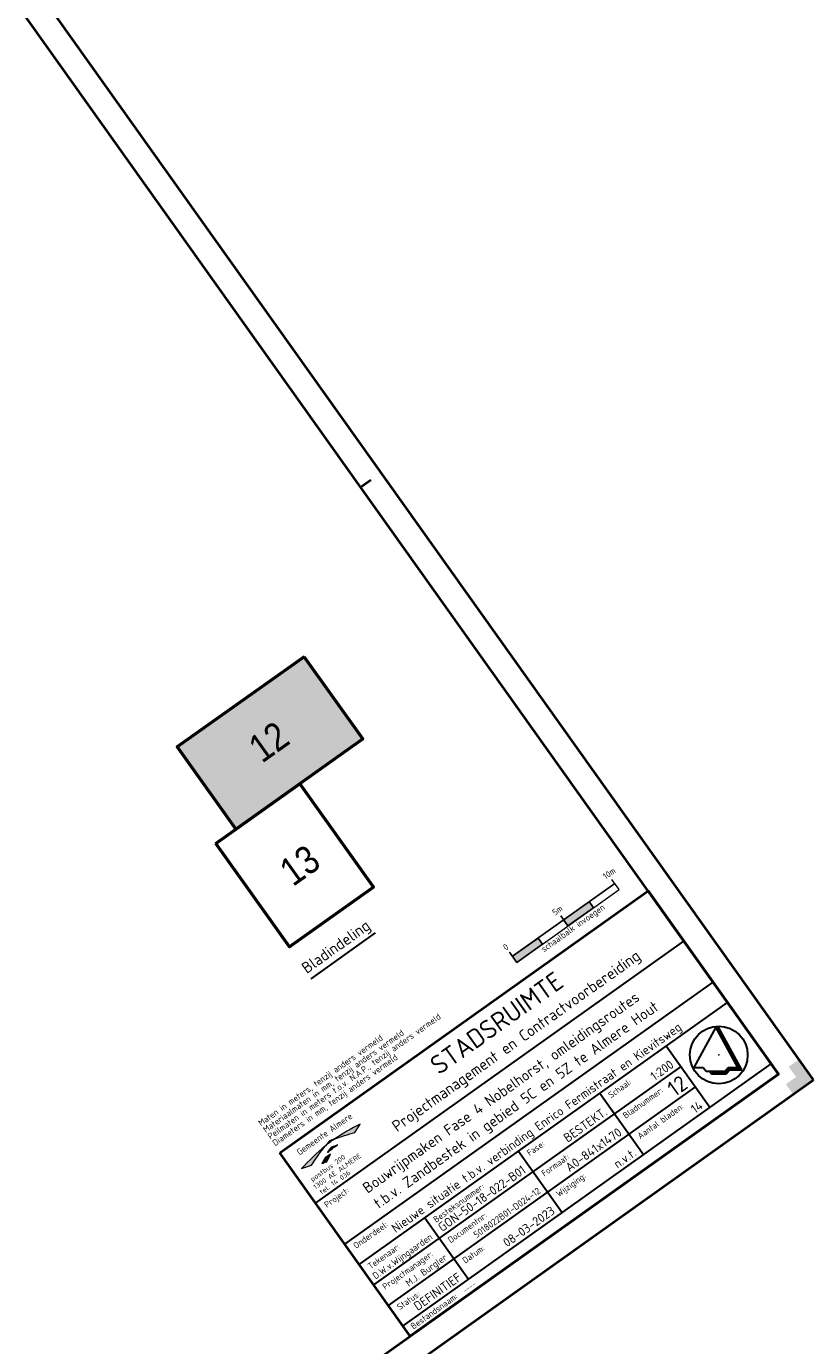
# Model space of a CAD drawing. Header units: metres. Extents: x 148316 to 148653, y 486436 to 486744.
# Tile 43 of 110: x 148590 to 148653, y 486586 to 486691. Entities that reach past the tile are written whole.
import ezdxf
from ezdxf.enums import TextEntityAlignment as Align

# ---------------------------------------------------------------- set-up
doc = ezdxf.new("R2010")
doc.units = ezdxf.units.M
doc.header["$MEASUREMENT"] = 0
doc.linetypes.add('DGN Style 2', pattern=[1, 0.6, -0.4])
doc.layers.add('BWR-alg-raster boundary', color=151, linetype='Continuous', lineweight=13, plot=False)
for name, color, linetype, lineweight in [('WVB-alg-noordpijl', 7, 'Continuous', 30), ('WVB-alg-onderhoek', 7, 'Continuous', 30), ('WVB-dim-terr-maatvoering 018', 7, 'Continuous', 13), ('WVB-pen-brm-dik 035', 6, 'Continuous', 40), ('WVB-pen-brm-dik 050', 6, 'Continuous', 53), ('WVB-raster-20%', 254, 'Continuous', 30), ('WVB-tekst-dik 018', 1, 'Continuous', 13), ('WVB-tekst-dik 025', 1, 'Continuous', 30), ('X-WE-AL-TEKENBLAD_TITELBLOK-S', 7, 'Continuous', 13)]:
    doc.layers.add(name, color=color, linetype=linetype, lineweight=lineweight)
doc.styles.add('1 1000   0.35', font='WORKING.shx', dxfattribs={"height": 3.5})
doc.styles.add('NLCS-T18', font='txt', dxfattribs={"height": 0.0018})
doc.styles.add('NLCS-T25', font='txt', dxfattribs={"height": 0.0025})
doc.styles.add('Style-NLCS-ISO', font='txt')

# ---------------------------------------------------------------- blocks, each defined once
blk = doc.blocks.new('*U127')
at = {"layer": 'WVB-tekst-dik 018', "lineweight": 0}
blk.add_hatch(color=256, dxfattribs=at).paths.add_polyline_path([(-0.42, 0.64, 0.028214), (-3.79, 0.14), (-2.77, -0.17, -0.022049)])
at = {"layer": 'WVB-tekst-dik 018', "lineweight": 0, "extrusion": (0, 0, -1)}
for points in [[(0.65, -0.07, 0.038766), (-0.64, -0.02, -0.013367), (-0.01, 0.14)], [(0.42, 0.64, 0.02506), (-0.72, 0.67, -0.008039), (-0.2, 0.8)], [(-0.72, 0.67, 0.022195), (-2.85, -0.02), (-3.79, 0.37, -0.031561)], [(1.79, -0.65, 0.015018), (1.27, -0.8), (0.5, -0.38), (1.17, -0.38)]]:
    blk.add_hatch(color=256, dxfattribs=at).paths.add_polyline_path(points)
at = {"layer": 'WVB-tekst-dik 018', "lineweight": 0, "flags": 128}
for points in [[(-0.42, 0.64, 0.028214), (-3.79, 0.14), (-2.77, -0.17, -0.022049)], [(-0.65, -0.07, -0.038766), (0.64, -0.02, 0.013367), (0.01, 0.14)], [(-0.42, 0.64, -0.02506), (0.72, 0.67, 0.008039), (0.2, 0.8)], [(0.72, 0.67, -0.022195), (2.85, -0.02), (3.79, 0.37, 0.031561)], [(-1.79, -0.65, -0.015018), (-1.27, -0.8), (-0.5, -0.38), (-1.17, -0.38)]]:
    blk.add_lwpolyline(points, format="xyb", close=True, dxfattribs=at)
at = {"layer": 'WVB-tekst-dik 018', "lineweight": 0, "extrusion": (0, 0, -1)}
blk.add_arc((-2.99, -10.66), 11.21, 71.0275, 74.56, dxfattribs=at)
at = {"layer": 'WVB-tekst-dik 018', "lineweight": 0}
blk.add_arc((3.6, -13.99), 15.17, 102.9565, 105.3929, dxfattribs=at)
blk = doc.blocks.new('ONDERHOEK PMCV')
at = {"layer": 'BWR-alg-raster boundary', "linetype": 'DGN Style 2'}
for p, q in [((-0.04412, 0.11167), (-0.04412, 0.10667)), ((-0.01912, 0.10967), (-0.06912, 0.10967))]:
    blk.add_line(p, q, dxfattribs=at)
at = {"layer": 'BWR-alg-raster boundary', "linetype": 'DGN Style 2', "flags": 128}
blk.add_lwpolyline([(-0.06912, 0.11167), (-0.06912, 0.10667), (-0.01912, 0.10667), (-0.01912, 0.11167)], dxfattribs=at)
for points in [[(-0.05662, 0.10667), (-0.06912, 0.10667), (-0.06912, 0.10967), (-0.05662, 0.10967)], [(-0.04412, 0.10967), (-0.03162, 0.10967), (-0.03162, 0.10667), (-0.04412, 0.10667)]]:
    blk.add_lwpolyline(points, close=True, dxfattribs=at)
at = {"layer": 'BWR-alg-raster boundary'}
blk.add_point((-0.025, 0.02999), dxfattribs=at)
at = {"layer": 'BWR-alg-raster boundary', "linetype": 'DGN Style 2'}
for points in [[(-0.05662, 0.10667), (-0.06912, 0.10667), (-0.05662, 0.10967), (-0.06912, 0.10967)], [(-0.04412, 0.10967), (-0.03162, 0.10967), (-0.04412, 0.10667), (-0.03162, 0.10667)]]:
    blk.add_solid(points, dxfattribs=at)
at = {"layer": 'WVB-alg-onderhoek', "lineweight": 30}
for p, q in [((-0.19, 0.07498), (-0.01, 0.07498)), ((-0.19, 0.05498), (-0.01, 0.05498)), ((-0.19, 0.04499), (-0.01, 0.04499)), ((-0.15801, 0.04499), (-0.15801, 0.015)), ((-0.11226, 0.04499), (-0.11226, 0.015)), ((-0.0725, 0.015), (-0.0725, 0.04499)), ((-0.04, 0.015), (-0.04, 0.04499)), ((-0.19, 0.03499), (-0.04006, 0.03499)), ((-0.19, 0.02499), (-0.04006, 0.02499)), ((-0.19, 0.015), (-0.01, 0.015))]:
    blk.add_line(p, q, dxfattribs=at)
at = {"layer": 'WVB-alg-onderhoek', "lineweight": 40, "flags": 128}
blk.add_lwpolyline([(-0.19, 0.09957), (-0.01, 0.09957), (-0.01, 0.01), (-0.19, 0.01)], close=True, dxfattribs=at)
at = {"layer": 'WVB-tekst-dik 018', "lineweight": 0, "xscale": 0.003859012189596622, "yscale": 0.003859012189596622, "zscale": 0.003859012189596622}
blk.add_blockref('*U127', (-0.17194, 0.0889), dxfattribs=at)
at = {"layer": 'BWR-alg-raster boundary', "linetype": 'DGN Style 2', "style": 'Style-NLCS-ISO'}
blk.add_text('schaalbalk invoegen', height=0.0025, dxfattribs=at).set_placement((-0.04298, 0.10364), align=Align.CENTER)
at = {"layer": 'WVB-tekst-dik 018', "lineweight": 40, "style": 'Style-NLCS-ISO'}
blk.add_text('STADSRUIMTE', height=0.0075, dxfattribs=at).set_placement((-0.08969, 0.09167), align=Align.MIDDLE_CENTER)
at = {"layer": 'WVB-tekst-dik 018', "style": 'Style-NLCS-ISO'}
for s, p in [('postbus 200', (-0.17796, 0.08359)), ('1300 AE ALMERE', (-0.17566, 0.08034)), ('tel. 14 036', (-0.17888, 0.0773))]:
    blk.add_text(s, height=0.0019681, rotation=360, dxfattribs=at).set_placement(p, align=Align.MIDDLE_CENTER)
at = {"layer": 'WVB-tekst-dik 018', "lineweight": 30, "style": 'Style-NLCS-ISO'}
blk.add_text('Projectmanagement en Contractvoorbereiding', height=0.0044985, dxfattribs=at).set_placement((-0.08747, 0.0814), align=Align.MIDDLE_CENTER)
at = {"layer": 'WVB-tekst-dik 018', "style": 'NLCS-T25'}
for s, height, p in [('Project:', 0.002499, (-0.1875, 0.07073)), ('Onderdeel:', 0.002499, (-0.1875, 0.05074)), ('Tekenaar:', 0.002499, (-0.1875, 0.04073)), ('Besteksnummer:', 0.0024991, (-0.1555, 0.04074)), ('Fase:', 0.002499, (-0.10976, 0.04074)), ('Schaal:', 0.002499, (-0.07, 0.04074)), ('Projectmanager:', 0.0024991, (-0.1875, 0.03073)), ('Documentnr:', 0.0024991, (-0.1555, 0.03074)), ('Formaat:', 0.002499, (-0.10976, 0.03074)), ('Bladnummer:', 0.0024991, (-0.07, 0.03074)), ('Status:', 0.002499, (-0.1875, 0.02074)), ('Datum:', 0.002499, (-0.1555, 0.02074)), ('Wijziging:', 0.002499, (-0.10976, 0.02074)), ('Aantal bladen:', 0.0024991, (-0.07, 0.02074)), ('Bestandsnaam: ', 0.0024991, (-0.1875, 0.01133))]:
    blk.add_text(s, height=height, dxfattribs=at).set_placement(p)
at = {"layer": 'WVB-tekst-dik 018', "attachment_point": 7}
for s, insert, char_height, line_spacing_factor, style in [('Maten in meters, tenzij anders vermeld \\PMateriaalmaten in mm, tenzij anders vermeld ^JPeilmaten in meters t.o.v. N.A.P., tenzij anders vermeld \\PDiameters in mm, tenzij anders vermeld ^J', (-0.19, 0.10199), 0.0025, 0.779777, 'Style-NLCS-ISO'), ('----', (-0.16227, 0.01133), 0.001799, 1.8, 'NLCS-T18')]:
    blk.add_mtext(s, dxfattribs=dict(at, insert=insert, char_height=char_height, line_spacing_factor=line_spacing_factor, style=style))
at = {"layer": 'WVB-tekst-dik 025', "style": 'Style-NLCS-ISO', "flags": 2}
blk.add_attdef('NL_META_EIGENAAR', text='', height=0.00253, dxfattribs=at).set_placement((-0.17116, 0.0954), align=Align.MIDDLE_CENTER)
at = {"layer": 'WVB-tekst-dik 025', "style": 'Style-NLCS-ISO', "flags": 12}
for tag, height, p in [('NL_META_OPSTELLER', 0.0027, (-0.16003, 0.03635)), ('NL_META_BEHOORT_BIJ', 0.0036, (-0.11433, 0.03636)), ('NL_META_PROJECTFASE', 0.0036, (-0.07452, 0.03636)), ('NL_META_SCHAAL', 0.0036, (-0.04202, 0.03636)), ('NL_META_BLADNUMMER', 0.0063, (-0.04202, 0.02636)), ('NL_META_AUTORISATOR', 0.0027, (-0.16003, 0.02636)), ('NL_META_ID_NUMMER', 0.0027, (-0.11433, 0.02636)), ('NL_META_DOCUMENTSTATUS', 0.0036, (-0.16003, 0.01636)), ('NL_META_REVISIE', 0.0036, (-0.07452, 0.01637)), ('NL_META_AANTAL_BLADEN', 0.0036, (-0.04202, 0.01637))]:
    blk.add_attdef(tag, text='', height=height, dxfattribs=at).set_placement(p, align=Align.RIGHT)
at = {"layer": 'WVB-tekst-dik 025', "style": 'Style-NLCS-ISO'}
for tag, p in [('NL_META_TEKENBLADFORMAAT', (-0.07452, 0.02636)), ('NL_META_UITGAVE', (-0.11433, 0.01637))]:
    blk.add_attdef(tag, text='', height=0.0036, dxfattribs=at).set_placement(p, align=Align.RIGHT)
at = {"layer": 'WVB-tekst-dik 025', "style": 'Style-NLCS-ISO', "flags": 12}
for tag, height in [('NL_META_PROJECTOMSCHRIJVING', 0.0036), ('NL_META_TEKENINGOMSCHRIJVING_1', 0.00432)]:
    blk.add_attdef(tag, (0, 0), '', height=height, dxfattribs=at)
at = {"layer": 'WVB-tekst-dik 025', "style": 'Style-NLCS-ISO'}
blk.add_attdef('NL_META_TEKENINGOMSCHRIJVING', (0, 0), '', height=0.00432, dxfattribs=at)
at = {"layer": 'X-WE-AL-TEKENBLAD_TITELBLOK-S', "ltscale": 200, "style": 'Style-NLCS-ISO', "flags": 12}
blk.add_attdef('NL_META_PROJECTOMSCHRIJVING', (0, 0), '', height=0.000025, dxfattribs=at)
blk = doc.blocks.new('NPIJL')
at = {"layer": 'WVB-alg-noordpijl'}
for p, q in [((-0.001225, 0.011045), (-0.00998, -0.00495)), ((0.007525, -0.00495), (-0.001225, 0.011045)), ((-0.00009, 0.01105), (-0.00066, 0.01001)), ((-0.000275, 0.01071), (0.000095, 0.01071)), ((0.00921, -0.00595), (-0.00009, 0.01105)), ((-0.000635, 0.00996), (0.00051, 0.00996)), ((-0.00055, 0.01021), (0.000365, 0.01021)), ((-0.000495, 0.00971), (0.000645, 0.00971)), ((-0.00042, 0.010455), (0.00024, 0.010455)), ((-0.00036, 0.00946), (0.00078, 0.00946)), ((-0.00022, 0.00921), (0.000915, 0.009205)), ((-0.000085, 0.00896), (0.001055, 0.00896)), ((0.00005, 0.00871), (0.00119, 0.00871)), ((0.00019, 0.008465), (0.001325, 0.00846)), ((0.000325, 0.00821), (0.001465, 0.008215)), ((0.00046, 0.00796), (0.0016, 0.00796)), ((0.0006, 0.00771), (0.001735, 0.00771)), ((0.000735, 0.00746), (0.001875, 0.00746)), ((0.00087, 0.00721), (0.00201, 0.00721)), ((0.00101, 0.00696), (0.002145, 0.00696)), ((0.001145, 0.00671), (0.002285, 0.00671)), ((0.00128, 0.00646), (0.00242, 0.00646)), ((0.00142, 0.00621), (0.00256, 0.00621)), ((0.001555, 0.00596), (0.0027, 0.00596)), ((0.001695, 0.00571), (0.00283, 0.00571)), ((0.00183, 0.005455), (0.00297, 0.00546)), ((0.00197, 0.00521), (0.00311, 0.00521)), ((0.002105, 0.00496), (0.00324, 0.004965)), ((0.002245, 0.00471), (0.003385, 0.00471)), ((0.00238, 0.004455), (0.003515, 0.004465)), ((0.002515, 0.00421), (0.00365, 0.00421)), ((0.002655, 0.00396), (0.003795, 0.00396)), ((0.00279, 0.00371), (0.003925, 0.00371)), ((0.00293, 0.003465), (0.00406, 0.00346)), ((0.00306, 0.00321), (0.0042, 0.00321)), ((0.0032, 0.00296), (0.004335, 0.00296)), ((0.003335, 0.00271), (0.00447, 0.00271)), ((0.00347, 0.00246), (0.00461, 0.00246)), ((0.00361, 0.00221), (0.00475, 0.00221)), ((0.003745, 0.00196), (0.004885, 0.00196)), ((0.00388, 0.001705), (0.00502, 0.00171)), ((0.00402, 0.00146), (0.00516, 0.00146)), ((0.004155, 0.00121), (0.005295, 0.00121)), ((0.004295, 0.00096), (0.00543, 0.00096)), ((0.00443, 0.00071), (0.00557, 0.00071)), ((0.004565, 0.00046), (0.005705, 0.00046)), ((0.0047, 0.00021), (0.00584, 0.00021)), ((-0.00998, -0.00495), (-0.00623, -0.00495)), ((-0.00623, -0.00495), (-0.004975, -0.006455)), ((0.002525, -0.006455), (0.003775, -0.00495)), ((0.0037, -0.00504), (0.00871, -0.00504)), ((0.003775, -0.00495), (0.007525, -0.00495)), ((0.00484, -0.00004), (0.00598, -0.00004)), ((0.004975, -0.00029), (0.00612, -0.00029)), ((0.00511, -0.00054), (0.00625, -0.000535)), ((0.005255, -0.00079), (0.006385, -0.00079)), ((0.005385, -0.00104), (0.00653, -0.00104)), ((0.00553, -0.00129), (0.00666, -0.00129)), ((0.00566, -0.00154), (0.006795, -0.00154)), ((0.005795, -0.00179), (0.006935, -0.00179)), ((0.005935, -0.00204), (0.00707, -0.00204)), ((0.00607, -0.00229), (0.007205, -0.00229)), ((0.006205, -0.00254), (0.007345, -0.00254)), ((0.006345, -0.00279), (0.007475, -0.002785)), ((0.00648, -0.003035), (0.00762, -0.00304)), ((0.006615, -0.00329), (0.007755, -0.00329)), ((0.006755, -0.00354), (0.00789, -0.00354)), ((0.00689, -0.003785), (0.00803, -0.00379)), ((0.00703, -0.00404), (0.008165, -0.004035)), ((0.007165, -0.00429), (0.0083, -0.00429)), ((0.007295, -0.00454), (0.00844, -0.004535)), ((0.007435, -0.00479), (0.008575, -0.004785)), ((-0.004975, -0.006455), (0.002525, -0.006455)), ((-0.003675, -0.00645), (-0.002845, -0.00745)), ((-0.0036, -0.00654), (0.00375, -0.00654)), ((-0.00339, -0.00679), (0.00354, -0.00679)), ((-0.00318, -0.00704), (0.003325, -0.00704)), ((-0.002975, -0.00729), (0.00313, -0.00729)), ((-0.002845, -0.00745), (0.002985, -0.00745)), ((0.00266, -0.00629), (0.003955, -0.00629)), ((0.002865, -0.00604), (0.004165, -0.006035)), ((0.002985, -0.00745), (0.00424, -0.00595)), ((0.003075, -0.00579), (0.00912, -0.00579)), ((0.003285, -0.00554), (0.008985, -0.00554)), ((0.003485, -0.00529), (0.00885, -0.00529)), ((0.00424, -0.00595), (0.00921, -0.00595))]:
    blk.add_line(p, q, dxfattribs=at)
blk.add_circle((0, 0), 0.0115, dxfattribs=at)
blk = doc.blocks.new('schaal 1-200')
at = {"layer": 'WVB-dim-terr-maatvoering 018', "color": 7, "lineweight": 13}
for p, q in [((0, 0), (0, 0.005)), ((0, 0.003), (0.05, 0.003)), ((0, 0), (0.05, 0)), ((0.0125, 0), (0.0125, 0.003)), ((0.025, 0), (0.025, 0.005)), ((0.0375, 0), (0.0375, 0.003)), ((0.05, 0), (0.05, 0.005))]:
    blk.add_line(p, q, dxfattribs=at)
at = {"layer": 'WVB-dim-terr-maatvoering 018', "color": 7, "lineweight": 13, "extrusion": (0, 0, -1)}
for points in [[(0, 0.003), (-0.0125, 0.003), (0, 0), (-0.0125, 0)], [(-0.025, 0.003), (-0.0375, 0.003), (-0.025, 0), (-0.0375, 0)]]:
    blk.add_solid(points, dxfattribs=at)
at = {"layer": 'WVB-dim-terr-maatvoering 018', "color": 7, "lineweight": 13, "style": 'Style-NLCS-ISO'}
for s, p in [('0', (-0.00007, 0.00629)), ('5m', (0.02518, 0.00629)), ('10m', (0.05053, 0.00629))]:
    blk.add_text(s, height=0.0025, dxfattribs=at).set_placement(p, align=Align.CENTER)

msp = doc.modelspace()

# ---------------------------------------------------------------- hatches: boundary and pattern name
at = {"layer": 'WVB-alg-onderhoek', "lineweight": 40}
msp.add_hatch(color=256, dxfattribs=at).paths.add_polyline_path([(148651.509, 486605.798), (148650.929, 486606.613), (148651.744, 486607.193), (148651.164, 486608.008), (148651.978, 486608.587), (148653.138, 486606.958)])

# ---------------------------------------------------------------- linework, layer by layer
for p, q in [((148653.138, 486606.958), (148555.606, 486743.993)), ((148413.612, 486436.479), (148653.138, 486606.958))]:
    msp.add_line(p, q, dxfattribs=at)
at = {"layer": 'WVB-alg-onderhoek', "lineweight": 40, "flags": 128}
msp.add_lwpolyline([(148415.711, 486440.428), (148650.349, 486607.428), (148555.136, 486741.204), (148320.498, 486574.204)], close=True, dxfattribs=at)
msp.add_lwpolyline([(148617.065, 486654.192), (148617.88, 486654.772)], dxfattribs=at)
at = {"layer": 'WVB-pen-brm-dik 050', "flags": 128}
for points in [[(148612.567, 486640.678), (148602.465, 486633.488), (148607.128, 486626.935), (148617.231, 486634.125)], [(148605.53, 486625.797), (148612.219, 486630.558), (148618.081, 486622.321), (148611.392, 486617.561)]]:
    msp.add_lwpolyline(points, close=True, dxfattribs=at)
at = {"layer": 'WVB-raster-20%', "linetype": 'Continuous', "lineweight": 0, "flags": 128}
msp.add_lwpolyline([(148602.465, 486633.488), (148612.567, 486640.678), (148617.231, 486634.125), (148607.128, 486626.935)], close=True, dxfattribs=at)
at = {"layer": 'WVB-raster-20%', "linetype": 'Continuous', "lineweight": 0}
msp.add_solid([(148602.465, 486633.488), (148612.567, 486640.678), (148607.128, 486626.935), (148617.231, 486634.125)], dxfattribs=at)
at = {"layer": 'WVB-tekst-dik 018', "lineweight": 30}
msp.add_line((148618.229, 486618.679), (148613.088, 486615.02), dxfattribs=at)

# ---------------------------------------------------------------- block references
at = {"layer": 'WVB-alg-noordpijl', "xscale": 200, "yscale": 200, "zscale": 200}
msp.add_blockref('NPIJL', (148645.587, 486608.946), dxfattribs=at)
at = {"layer": 'WVB-dim-terr-maatvoering 018', "color": 7, "lineweight": 13, "xscale": 200, "yscale": 200, "zscale": 200, "rotation": 35.44070355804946}
msp.add_blockref('schaal 1-200', (148629.504, 486616.323), dxfattribs=at)
at = {"layer": 'WVB-tekst-dik 018'}
ref = msp.add_blockref('ONDERHOEK PMCV', (148653.138, 486606.958), dxfattribs=dict(at, xscale=200, yscale=200, zscale=200, rotation=35.44070355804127))
ref.add_attrib('NL_META_EIGENAAR', 'Gemeente Almere', dxfattribs={"layer": 'WVB-tekst-dik 025', "height": 0.50608, "rotation": 35.4407, "style": 'Style-NLCS-ISO'}).set_placement((148614.185, 486602.652), align=Align.MIDDLE_CENTER)
ref.add_attrib('NL_META_PROJECTOMSCHRIJVING', 'Nieuwe situatie t.b.v. verbinding Enrico Fermistraat en Kievitsweg', (148619.852, 486594.741), dxfattribs={"layer": 'WVB-tekst-dik 025', "height": 0.71975, "rotation": 35.4407, "style": 'Style-NLCS-ISO'})
ref.add_attrib('NL_META_TEKENINGOMSCHRIJVING_1', 't.b.v. Zandbestek in gebied 5C en 5Z te Almere Hout', (148618.487, 486596.659), dxfattribs={"layer": 'WVB-tekst-dik 025', "height": 0.8637, "rotation": 35.4407, "style": 'Style-NLCS-ISO'})
ref.add_attrib('NL_META_PROJECTFASE', 'BESTEKT.', dxfattribs={"layer": 'WVB-tekst-dik 025', "height": 0.7198, "rotation": 35.4407, "style": 'Style-NLCS-ISO'}).set_placement((148636.78, 486604.24), align=Align.RIGHT)
ref.add_attrib('NL_META_SCHAAL', '1:200', dxfattribs={"layer": 'WVB-tekst-dik 025', "height": 0.7198, "rotation": 35.4407, "style": 'Style-NLCS-ISO'}).set_placement((148642.076, 486608.009), align=Align.RIGHT)
ref.add_attrib('NL_META_BEHOORT_BIJ', 'GON-50-18-022-B01', dxfattribs={"layer": 'WVB-tekst-dik 025', "height": 0.71975, "rotation": 35.4407, "style": 'Style-NLCS-ISO'}).set_placement((148630.293, 486599.623), align=Align.RIGHT)
ref.add_attrib('NL_META_DOCUMENTSTATUS', 'DEFINITIEF', dxfattribs={"layer": 'WVB-tekst-dik 025', "height": 0.7198, "rotation": 35.4407, "style": 'Style-NLCS-ISO'}).set_placement((148625.165, 486591.064), align=Align.RIGHT)
ref.add_attrib('NL_META_OPSTELLER', 'D.W.v.Wijngaarden', dxfattribs={"layer": 'WVB-tekst-dik 025', "height": 0.53981, "rotation": 35.4407, "style": 'Style-NLCS-ISO'}).set_placement((148622.847, 486594.321), align=Align.RIGHT)
ref.add_attrib('NL_META_AUTORISATOR', 'M.J. Burgler', dxfattribs={"layer": 'WVB-tekst-dik 025', "height": 0.53981, "rotation": 35.4407, "style": 'Style-NLCS-ISO'}).set_placement((148624.006, 486592.693), align=Align.RIGHT)
ref.add_attrib('NL_META_BLADNUMMER', '12', dxfattribs={"layer": 'WVB-tekst-dik 025', "height": 1.2596, "rotation": 35.4407, "style": 'Style-NLCS-ISO'}).set_placement((148643.235, 486606.38), align=Align.RIGHT)
ref.add_attrib('NL_META_AANTAL_BLADEN', '14', dxfattribs={"layer": 'WVB-tekst-dik 025', "height": 0.7198, "rotation": 35.4407, "style": 'Style-NLCS-ISO'}).set_placement((148644.394, 486604.752), align=Align.RIGHT)
ref.add_attrib('NL_META_REVISIE', 'n.v.t.', dxfattribs={"layer": 'WVB-tekst-dik 025', "height": 0.7198, "rotation": 35.4407, "style": 'Style-NLCS-ISO'}).set_placement((148639.098, 486600.983), align=Align.RIGHT)
ref.add_attrib('NL_META_ID_NUMMER', '5018022B01-D024-12', dxfattribs={"layer": 'WVB-tekst-dik 025', "height": 0.53981, "rotation": 35.4407, "style": 'Style-NLCS-ISO'}).set_placement((148631.452, 486597.993), align=Align.RIGHT)
ref.add_attrib('NL_META_TEKENINGOMSCHRIJVING', 'Bouwrijpmaken Fase 4 Nobelhorst, omleidingsroutes', (148617.617, 486597.881), dxfattribs={"layer": 'WVB-tekst-dik 025', "height": 0.8637, "rotation": 35.4407, "style": 'Style-NLCS-ISO'})
ref.add_attrib('NL_META_TEKENBLADFORMAAT', 'A0-841x1470', dxfattribs={"layer": 'WVB-tekst-dik 025', "height": 0.71975, "rotation": 35.4407, "style": 'Style-NLCS-ISO'}).set_placement((148637.94, 486602.611), align=Align.RIGHT)
ref.add_attrib('NL_META_UITGAVE', '08-03-2023', dxfattribs={"layer": 'WVB-tekst-dik 025', "height": 0.7198, "rotation": 35.4407, "style": 'Style-NLCS-ISO'}).set_placement((148632.611, 486596.366), align=Align.RIGHT)

# ---------------------------------------------------------------- texts
at = {"layer": 'WVB-pen-brm-dik 035', "linetype": 'Continuous', "style": '1 1000   0.35', "width": 0.874486}
for s, p in [('12', (148609.209, 486632.142)), ('13', (148611.675, 486622.315))]:
    msp.add_text(s, height=2.2327, rotation=35.4407, dxfattribs=at).set_placement(p)
at = {"layer": 'WVB-tekst-dik 018', "linetype": 'Continuous', "lineweight": 30, "style": 'Style-NLCS-ISO'}
msp.add_text('Bladindeling', height=0.89969, rotation=35.4407, dxfattribs=at).set_placement((148615.092, 486617.585), align=Align.MIDDLE_CENTER)

doc.saveas('drawing.dxf')
